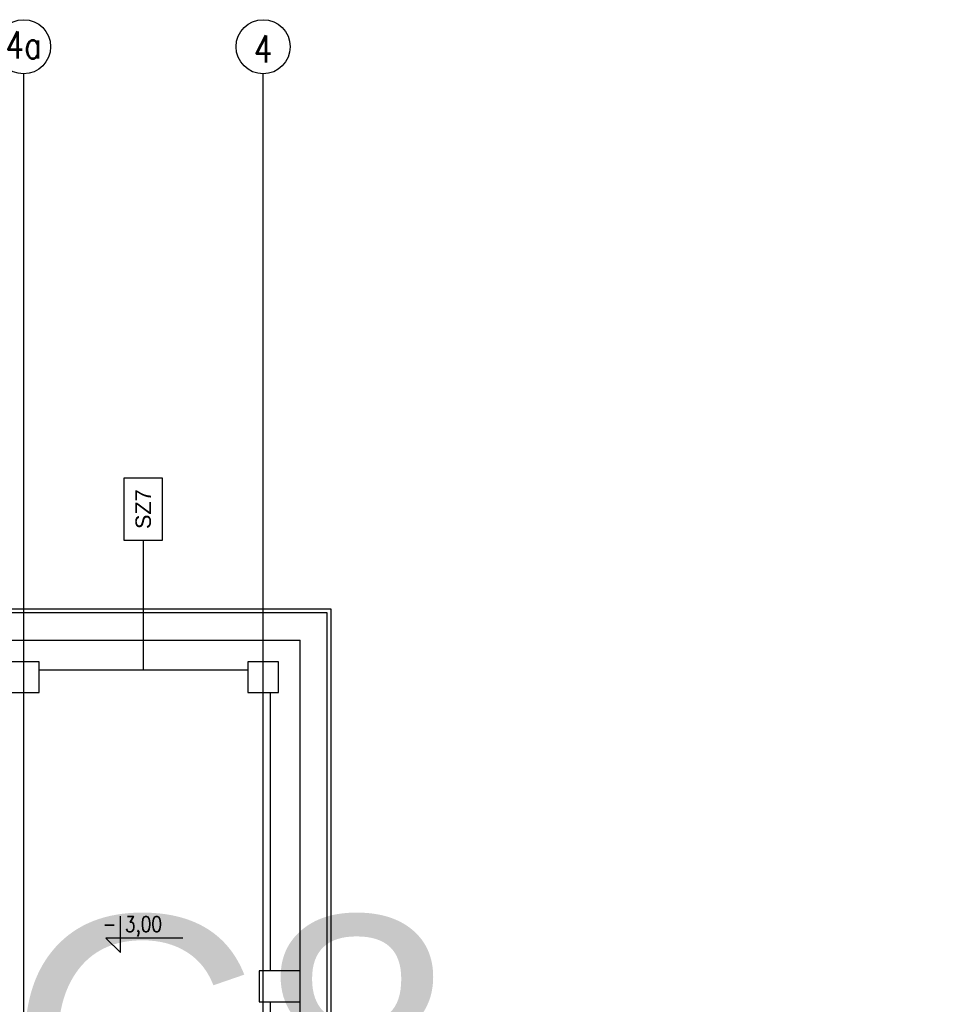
# Model space of a CAD drawing. Header units: centimetres. Extents: x -228435 to 111511, y -89367 to 428125.
# Tile 198 of 219: x -25690 to -13675, y 85869 to 98604. Entities that reach past the tile are written whole.
import ezdxf
from ezdxf.enums import TextEntityAlignment as Align

# ---------------------------------------------------------------- set-up
doc = ezdxf.new("R2010")
doc.units = ezdxf.units.CM
doc.header["$LTSCALE"] = 50
doc.linetypes.add('DASHDOT2', pattern=[12.7, 6.35, -3.175, 0, -3.175])
for name, color, linetype in [('ARCH_INFO_KOTY_WYSOKOŚCIOWE_IST', 8, 'Continuous'), ('ARCH_INFO_OPISY_PRZEGRODY_IST', 8, 'Continuous'), ('ARCH_INFO_OSIE_IST', 8, 'DASHDOT2'), ('ARCH_INFO_OSIE_OPISY_IST', 8, 'Continuous'), ('ARCH_MUROWANE_IST', 8, 'Continuous'), ('ARCH_PRZEKROJOWE_IST', 8, 'Continuous'), ('ARCH_ŻELBET_IST', 8, 'Continuous'), ('bgde-tekst', 7, 'Continuous'), ('Osie rzutów$0$ARCH_INFO_OSIE_OPISY_IST', 8, 'Continuous')]:
    doc.layers.add(name, color=color, linetype=linetype)
doc.styles.add('Arial', font='ARIAL.TTF')
doc.styles.add('ROMANS-250-CM', font='romans.shx', dxfattribs={"width": 0.8, "height": 50})
doc.styles.add('ROMANS-50-CM', font='romans.shx', dxfattribs={"width": 0.8, "height": 10})

# ---------------------------------------------------------------- blocks, each defined once
blk = doc.blocks.new('Osie rzutów')
at = {"layer": 'ARCH_INFO_OSIE_IST', "ltscale": 10}
for p, q in [((9550, 14290.4), (9550, 12514.3)), ((9860, 12255), (9860, 14290.4)), ((4436, 13510), (13655, 13510))]:
    blk.add_line(p, q, dxfattribs=at)
at = {"layer": 'ARCH_INFO_OSIE_OPISY_IST'}
for centre in [(9550, 14325.4), (9860, 14325.4)]:
    blk.add_circle(centre, 35, dxfattribs=at)
at = {"layer": 'ARCH_INFO_OSIE_OPISY_IST', "style": 'ROMANS-250-CM', "width": 0.8}
for s, p in [('4a', (9550, 14327.6)), ('4', (9860, 14322.6))]:
    blk.add_text(s, height=35, dxfattribs=at).set_placement(p, align=Align.MIDDLE_CENTER)

msp = doc.modelspace()

# ---------------------------------------------------------------- linework, layer by layer
at = {"layer": 'ARCH_INFO_KOTY_WYSOKOŚCIOWE_IST', "elevation": 630}
msp.add_lwpolyline([(-23577.86996, 86726.07071), (-24575.05391, 86726.07071), (-24387.55391, 86538.57071), (-24387.55391, 87007.0044)], dxfattribs=at)
at = {"layer": 'ARCH_INFO_OPISY_PRZEGRODY_IST', "elevation": 630}
msp.add_lwpolyline([(-24090.70628, 91872.92965), (-23840.70628, 91872.92965), (-23840.70628, 92672.92965), (-24340.70628, 92672.92965), (-24340.70628, 91872.92965), (-24090.70628, 91872.92965), (-24090.70628, 90190)], dxfattribs=at)
at = {"layer": 'ARCH_MUROWANE_IST', "ltscale": 4, "elevation": 630}
for points in [[(-25840, 90190), (-28340, 90190), (-28340, 90580), (-22060, 90580)], [(-22340, 81900), (-22060, 81900), (-22060, 90580)], [(-22740, 90190), (-25440, 90190)], [(-22450, 89900), (-22450, 86300)], [(-22450, 85900), (-22450, 82300)]]:
    msp.add_lwpolyline(points, dxfattribs=at)
at = {"layer": 'ARCH_PRZEKROJOWE_IST', "ltscale": 4, "elevation": 630}
for points in [[(-22060, 81900), (-21660, 81900), (-21660, 90980), (-34005.31963, 90980), (-34097.65981, 91072.34019), (-34345.14719, 90824.85281)], [(-22060, 81950), (-21710, 81950), (-21710, 90930), (-34026.0303, 90930), (-34097.65981, 91001.62951), (-34309.79185, 90789.49747)]]:
    msp.add_lwpolyline(points, dxfattribs=at)
at = {"layer": 'ARCH_ŻELBET_IST', "ltscale": 4, "elevation": 630}
for points in [[(-25840, 89900), (-25440, 89900), (-25440, 90300), (-25840, 90300)], [(-22740, 89900), (-22340, 89900), (-22340, 90300), (-22740, 90300)], [(-22590, 86300), (-22590, 85900), (-22060, 85900), (-22060, 86300)]]:
    msp.add_lwpolyline(points, close=True, dxfattribs=at)

# ---------------------------------------------------------------- block references
at = {"layer": 'Osie rzutów$0$ARCH_INFO_OSIE_OPISY_IST', "xscale": 10, "yscale": 10, "zscale": 10}
msp.add_blockref('Osie rzutów', (-121140, -45000, 630), dxfattribs=at)

# ---------------------------------------------------------------- texts
at = {"layer": 'ARCH_INFO_KOTY_WYSOKOŚCIOWE_IST', "insert": (-24616.76387, 86875.69943, 630), "char_height": 200, "width": 976.1892646, "attachment_point": 4, "line_spacing_factor": 0.9, "style": 'ROMANS-50-CM'}
msp.add_mtext('- 3,00', dxfattribs=at)
at = {"layer": 'ARCH_INFO_OPISY_PRZEGRODY_IST', "insert": (-24090.70628, 92272.92965, 630), "char_height": 200, "width": 800, "attachment_point": 5, "rotation": 90, "style": 'Arial'}
msp.add_mtext('SZ7', dxfattribs=at)
at = {"layer": 'bgde-tekst', "color": 5, "style": 'Arial'}
msp.add_text('WC8', height=3240, dxfattribs=at).set_placement((-30122.7887, 83766.73123, -274269.18915))

doc.saveas('drawing.dxf')
